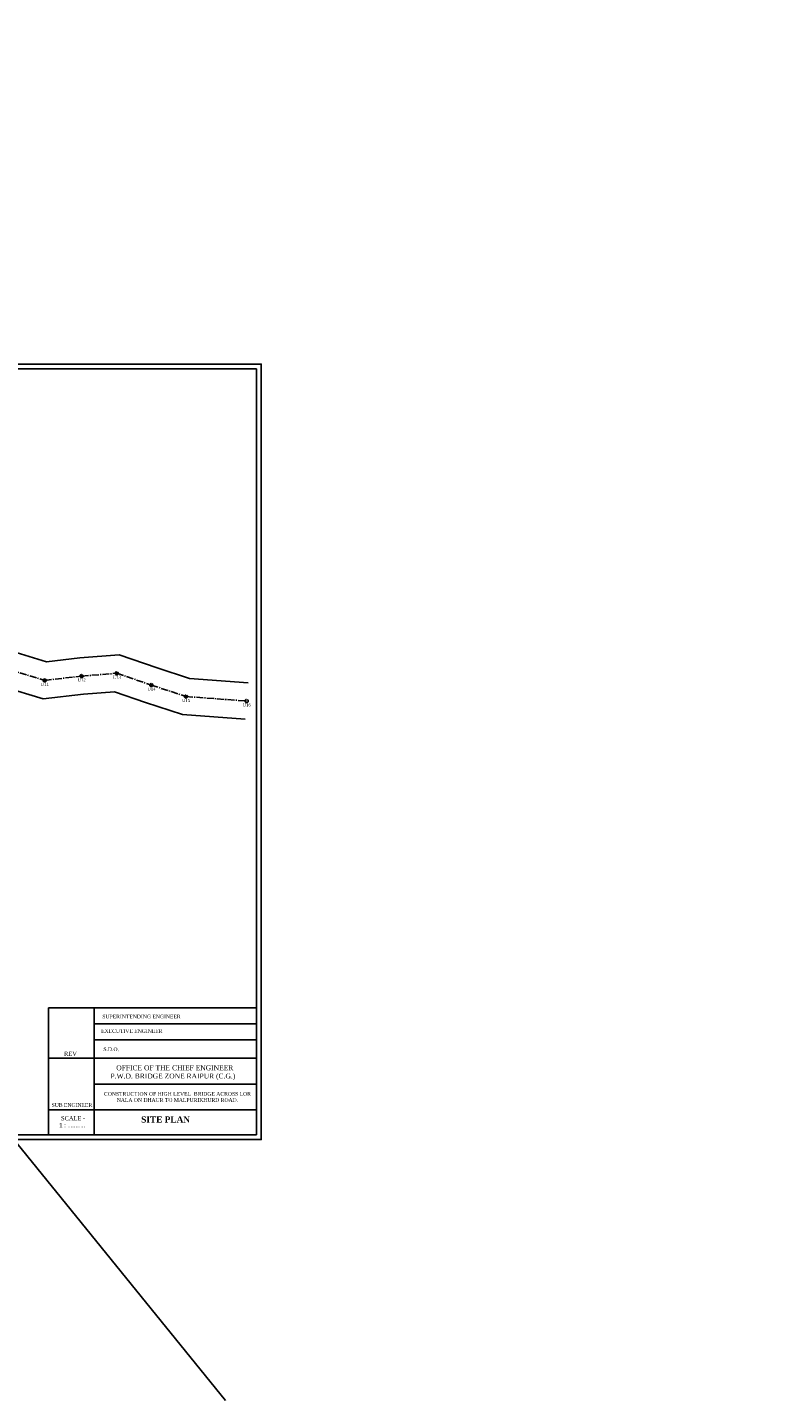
# Model space of a CAD drawing. Header units: millimetres. Extents: x 8801650 to 44133153, y -2891360 to -1762630.
# Tile 8 of 17: x 9554770 to 10176191, y -2891360 to -1762630. Entities that reach past the tile are written whole.
import ezdxf

# ---------------------------------------------------------------- set-up
doc = ezdxf.new("R2010")
doc.units = ezdxf.units.MM
doc.linetypes.add('CENTER2', pattern=[28.575, 19.05, -3.175, 3.175, -3.175])
doc.styles.get("Standard").update_dxf_attribs({"font": 'times.ttf', "height": 5000})

msp = doc.modelspace()

# ---------------------------------------------------------------- linework, layer by layer
for p, q in [((8801650, -1762630), (9717470, -2891360)), ((9572082, -2568418), (9742940, -2568418)), ((9572082, -2568418), (9572082, -2672850)), ((9572082, -2568418), (9742940, -2568418)), ((9572082, -2568418), (9572082, -2672850)), ((9609563, -2568418), (9609563, -2672850)), ((9742940, -2568418), (9742940, -2672850)), ((9609563, -2581690), (9742940, -2581690)), ((9609563, -2594781), (9742940, -2594781)), ((9742940, -2609829), (9572082, -2609829)), ((9609563, -2631406), (9742940, -2631406)), ((9572082, -2652415), (9742940, -2652415)), ((9572082, -2672850), (9742940, -2672850))]:
    msp.add_line(p, q)
at = {"color": 4}
for p, q in [((9568944, -2300613), (9568944, -2298113)), ((9599260, -2297100), (9599260, -2294600)), ((9628186, -2294779), (9628186, -2292279)), ((9656579, -2304465), (9656579, -2301965))]:
    msp.add_line(p, q, dxfattribs=at)
for points in [[(8837670, -2039370), (9746940, -2039370), (9746940, -2676850), (8837670, -2676850)], [(8841670, -2043370), (9742940, -2043370), (9742940, -2672850), (8841670, -2672850)], [(8841670, -2043370), (9742940, -2043370), (9742940, -2672850), (8841670, -2672850)]]:
    msp.add_lwpolyline(points, close=True)
for points in [[(9248977, -2302402), (9274071, -2289672), (9302854, -2279972), (9332486, -2269825), (9364978, -2264933), (9396541, -2266515), (9423039, -2268200), (9450537, -2256536), (9485007, -2258158), (9517086, -2264396), (9545406, -2276480), (9570332, -2284102), (9597796, -2280919), (9630085, -2278329), (9661352, -2288994), (9688016, -2297800), (9736038, -2301358)], [(9259425, -2330741), (9285709, -2317408), (9312504, -2308377), (9339637, -2299086), (9366475, -2295045), (9394838, -2296468), (9428219, -2298590), (9455957, -2286824), (9481420, -2288023), (9508238, -2293238), (9535104, -2304701), (9567556, -2314624), (9600724, -2310781), (9626286, -2308730), (9651806, -2317435), (9682116, -2327445), (9733821, -2331276)]]:
    msp.add_lwpolyline(points)
at = {"color": 6, "linetype": 'CENTER2', "ltscale": 300}
msp.add_lwpolyline([(9252461, -2317454), (9279890, -2303540), (9307679, -2294174), (9336061, -2284456), (9365727, -2279989), (9395689, -2281491), (9425629, -2283395), (9453247, -2271680), (9483214, -2273091), (9512662, -2278817), (9540255, -2290591), (9568944, -2299363), (9599260, -2295850), (9628186, -2293529), (9656579, -2303215), (9685066, -2312622), (9734929, -2316317)], dxfattribs=at)
at = {"linetype": 'CENTER2', "ltscale": 300}
for centre in [(9568944, -2299363), (9599260, -2295850), (9628186, -2293529), (9656579, -2303215), (9685066, -2312622), (9734929, -2316317)]:
    msp.add_circle(centre, 1250, dxfattribs=at)

# ---------------------------------------------------------------- texts
at = {"attachment_point": 1}
for s, width, insert, char_height in [('\\pi6119.1;PRIVATE \\P\\pi1042.7;BOUNDARY WALL', 21502.13, (9288758, -2234378), 1500), ('\\pi3342.8;Existing 6 Row- 900 Dia. \\P\\pi2543.4;Pipe Stop Dam cum Rapta', 44183.77, (9179385, -2304739), 2500)]:
    msp.add_mtext_dynamic_manual_height_columns(s, width=width, gutter_width=25000, heights=[0], dxfattribs=dict(at, insert=insert, char_height=char_height))
for s, insert, char_height, width, attachment_point in [('\\pi7077.6;{\\fTimes New Roman|b1|i0|c0|p18;PROPOSED ALIGNMENT \\P\\pi873.71;(PROPOSED BRIDGE LENGTH = \\P\\pi13396;5 X 15.00 = 75.00M)}', (9293971, -2256598), 2500, 58221.41, 1), ('{\\C0;SUPERINTENDING ENGINEER}', (9648480, -2574164), 3037.5, 74849.72, 2), ('{\\fTimes New Roman|b0|i0|c0|p18;\\C0;EXECUTIVE ENGINEER}', (9640538, -2586109), 3037.5, 74849.72, 2), ('{\\fTimes New Roman|b0|i0|c0|p18;\\C0;REV}', (9590109, -2604521), 3478.25, 129699.98, 2), ('{\\fTimes New Roman|b0|i0|c0|p18;\\C0;  S.D.O.}', (9622404, -2601069), 3037.5, 74849.72, 2), ('{\\C0;  OFFICE OF THE CHIEF ENGINEER\\PP.W.D. BRIDGE ZONE RAIPUR (C.G.)}', (9674286, -2615809), 4050, 122507.27, 2), ('{\\C0;CONSTRUCTION OF HIGH LEVEL  BRIDGE ACROSS LOR NALA ON DHAUR TO MALPURIKHURD ROAD.}', (9678047, -2637719), 3037.5, 122507.27, 2), ('{\\fTimes New Roman|b0|i0|c0|p18;\\C0; SUB ENGINEER}', (9590711, -2646887), 3037.5, 74849.72, 2), ('{\\C0; SCALE \\Ftxt|c0;-\\P1 : ........... \\H1.8333x; }', (9591552, -2657539), 3478.25, 129699.98, 2), ('{\\fTimes New Roman|b1|i0|c0|p18;\\C0;        \\H0.71429x; SITE PLAN}', (9624893, -2657775), 7087.5, 103220.14, 1)]:
    msp.add_mtext(s, dxfattribs=dict(insert=insert, char_height=char_height, width=width, attachment_point=attachment_point))
at = {"linetype": 'CENTER2', "ltscale": 300, "char_height": 2500, "width": 10060.24, "attachment_point": 2}
for s, insert in [('U11', (9569031, -2301387)), ('U12', (9599294, -2297683)), ('U13', (9628273, -2295553)), ('U14', (9656666, -2305238)), ('U15', (9685153, -2314646)), ('U16', (9735016, -2318341))]:
    msp.add_mtext(s, dxfattribs=dict(at, insert=insert))

doc.saveas('drawing.dxf')
